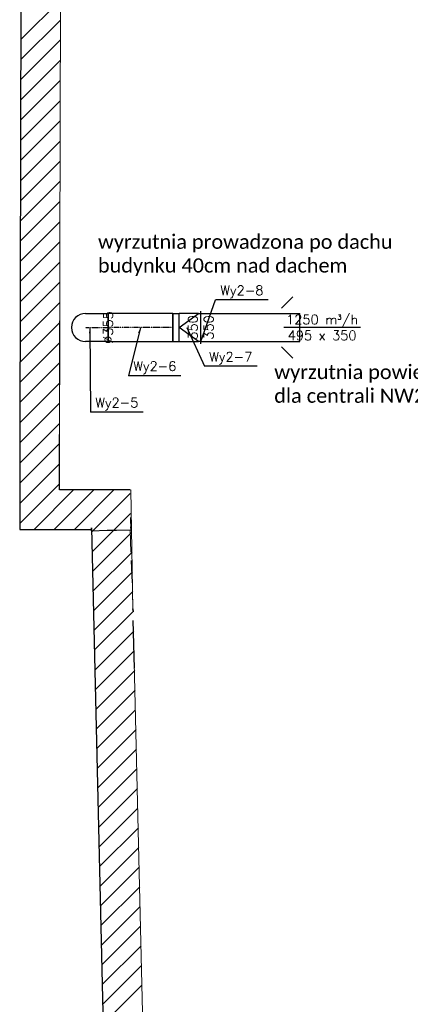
# Model space of a CAD drawing. Header units: millimetres. Extents: x -40063 to 512011, y 350190 to 687060.
# Tile 103 of 256: x 21874 to 26807, y 617771 to 630223. Entities that reach past the tile are written whole.
import ezdxf

# ---------------------------------------------------------------- set-up
doc = ezdxf.new("R2010")
doc.units = ezdxf.units.MM
doc.linetypes.add('DASHDOT', pattern=[1, 0.5, -0.25, 0, -0.25])
doc.linetypes.add('Krawędzie ukryte', pattern=[391.222223, 282.222223, -109])
doc.layers.get('0').update_dxf_attribs({"color": 8})
for name, color, linetype in [('2D - Ogólne', 8, 'Continuous'), ('Elementy Modelu - Strefy', 8, 'Continuous'), ('FLUID-Wy2', 7, 'Continuous'), ('FLUID-Wy2-120-ARRGR', 7, 'Continuous'), ('FLUID-Wy2-120-DIM', 7, 'Continuous'), ('FLUID-Wy2-120-NUM', 7, 'Continuous'), ('FLUID-Wy2-SYM', 7, 'Continuous'), ('IS_WM_OPIS', 7, 'Continuous'), ('Konstrukcja - Ściany zew', 8, 'Continuous'), ('X_ref', 8, 'Continuous')]:
    doc.layers.add(name, color=color, linetype=linetype)
doc.styles.add('FDBES', font='simplex.shx')
doc.styles.get("Standard").update_dxf_attribs({"font": 'arial.ttf'})
doc.dimstyles.new('FDBES', dxfattribs={"dimscale": 50, "dimtxt": 4, "dimasz": 2.5, "dimexe": 0.8, "dimexo": 2, "dimgap": 1, "dimtad": 1, "dimdsep": 46, "dimtxsty": 'FDBES', "dimcen": 2.5, "dimclrd": 4, "dimclre": 5, "dimadec": 0, "dimazin": 0, "dimtfac": 1, "dimtmove": 0, "dimatfit": 3, "dimfxl": 1, "dimarcsym": 0})

# ---------------------------------------------------------------- blocks, each defined once
blk = doc.blocks.new('*U14070')
at = {"color": 0, "linetype": 'ByBlock', "lineweight": -2}
for p, q in [((0, 53, 178), (0, -231, 178)), ((0, -231, -178), (0, 53, -178))]:
    blk.add_line(p, q, dxfattribs=at)
at = {"color": 243, "linetype": 'Continuous', "lineweight": -2}
for p, q in [((0, -231), (0, -231, 174)), ((0, -231, -174), (0, -231)), ((0, -231, 174), (0, -231, 178)), ((0, -231, -178), (0, -231, -174))]:
    blk.add_line(p, q, dxfattribs=at)
at = {"color": 243, "linetype": 'Continuous', "lineweight": -2, "extrusion": (-1, -1.46412e-13, 6.12323e-17)}
blk.add_ellipse((0, 53), major_axis=(0, 0, 178), ratio=1, start_param=0, end_param=1.570796, dxfattribs=at)
at = {"color": 243, "linetype": 'Continuous', "lineweight": -2, "extrusion": (-1, -1.46215e-13, 1.457e-26)}
blk.add_ellipse((0, 53), major_axis=(0, 178, 0), ratio=1, start_param=0, end_param=1.570796, dxfattribs=at)
at = {"layer": 'FLUID-Wy2-SYM', "color": 243, "linetype": 'DASHDOT', "lineweight": -3}
blk.add_line((0, 53), (0, -231), dxfattribs=at)
blk = doc.blocks.new('*U14067')
at = {"color": 243, "linetype": 'Continuous', "lineweight": -2}
for p, q in [((-408, 0, -174), (-408, 0, 174)), ((-408, 0, -178), (-408, 0, -174)), ((-408, 0, 174), (-408, 0, 178)), ((408, 0, 174), (408, 0, -174)), ((408, 0, 178), (408, 0, 174)), ((408, 0, -174), (408, 0, -178))]:
    blk.add_line(p, q, dxfattribs=at)
at = {"color": 0, "linetype": 'ByBlock', "lineweight": -2}
for p, q in [((408, 0, -178), (-408, 0, -178)), ((-408, 0, 178), (408, 0, 178))]:
    blk.add_line(p, q, dxfattribs=at)
at = {"layer": 'FLUID-Wy2-SYM', "color": 243, "linetype": 'DASHDOT', "lineweight": -3}
blk.add_line((-408, 0), (408, 0), dxfattribs=at)
blk = doc.blocks.new('*U14069')
at = {"color": 243, "linetype": 'Continuous', "lineweight": -2}
for p, q in [((-178, -205), (-178, 205)), ((177, 177), (177, 174)), ((177, 174), (177, 0)), ((177, 0), (177, -174)), ((177, -174), (177, -178))]:
    blk.add_line(p, q, dxfattribs=at)
at = {"color": 0, "linetype": 'ByBlock', "lineweight": -2}
for p, q in [((-148, 175), (-178, 175)), ((177, 177), (97, 177)), ((-178, -175), (-148, -175)), ((177, -178), (97, -178))]:
    blk.add_line(p, q, dxfattribs=at)
at = {"color": 243, "linetype": 'Continuous', "lineweight": -3}
for p, q in [((97, 0), (-148, 175)), ((-148, 175), (97, 177)), ((97, 0), (97, 177)), ((-148, -175), (97, 0)), ((97, -178), (97, 0)), ((97, -178), (-148, -175))]:
    blk.add_line(p, q, dxfattribs=at)
blk = doc.blocks.new('*U14068')
at = {"color": 0, "linetype": 'ByBlock', "lineweight": -2}
for p, q in [((0, 350), (1250, 350)), ((1250, 0), (1250, 350)), ((0, 0), (1250, 0))]:
    blk.add_line(p, q, dxfattribs=at)
blk = doc.blocks.new('dgdfgdf')
at = {"layer": '2D - Ogólne', "linetype": 'Krawędzie ukryte', "lineweight": 13}
blk.add_line((-70624, 623773), (-70589, 622773), dxfattribs=at)
at = {"layer": 'Elementy Modelu - Strefy', "linetype": 'Continuous', "lineweight": 0}
for p, q in [((-71499, 634087), (-71516, 625602)), ((-71513, 626927), (-71518, 624277)), ((-70616, 624277), (-70589, 622773)), ((-70586, 622627), (-70441, 616527))]:
    blk.add_line(p, q, dxfattribs=at)
at = {"layer": 'Konstrukcja - Ściany zew', "linetype": 'Continuous'}
for p, q in [((-71994, 636562), (-72017, 624977)), ((-72007, 629973), (-71506, 630474)), ((-72007, 629718), (-71506, 630219)), ((-72008, 629462), (-71507, 629963)), ((-72008, 629207), (-71507, 629708)), ((-72009, 628952), (-71508, 629453)), ((-72010, 628697), (-71509, 629198)), ((-72010, 628442), (-71509, 628943)), ((-72011, 628187), (-71510, 628688)), ((-72011, 627932), (-71510, 628433)), ((-72012, 627677), (-71511, 628178)), ((-72012, 627422), (-71511, 627923)), ((-72013, 627167), (-71512, 627668)), ((-72013, 626912), (-71512, 627413)), ((-72014, 626657), (-71513, 627158)), ((-72014, 626402), (-71513, 626903)), ((-72015, 626147), (-71514, 626648)), ((-72015, 625891), (-71514, 626392)), ((-72016, 625636), (-71515, 626137)), ((-72016, 625381), (-71515, 625882)), ((-72017, 625126), (-71516, 625627)), ((-72017, 624871), (-71516, 625372)), ((-71902, 624732), (-71517, 625117)), ((-72017, 624977), (-72019, 623777)), ((-72018, 624616), (-71657, 624977)), ((-72017, 624871), (-71911, 624977)), ((-71518, 624277), (-71517, 624976)), ((-72018, 624361), (-71517, 624862)), ((-71648, 624732), (-71517, 624862)), ((-72019, 624106), (-71518, 624607)), ((-72019, 623851), (-71518, 624352)), ((-71838, 623777), (-71338, 624277)), ((-71584, 623777), (-71084, 624277)), ((-70625, 624277), (-71518, 624277)), ((-71329, 623777), (-70829, 624277)), ((-71090, 623762), (-70623, 624229)), ((-70830, 623768), (-70618, 623980)), ((-70613, 623773), (-70616, 623927)), ((-72019, 623777), (-71113, 623777)), ((-71112, 623761), (-71113, 623798)), ((-71113, 623798), (-70947, 616784)), ((-71113, 623777), (-71112, 623761)), ((-71112, 623761), (-70913, 623766)), ((-71112, 623761), (-70913, 623766)), ((-71107, 623745), (-71090, 623762)), ((-71101, 623496), (-70830, 623768)), ((-71095, 623248), (-70606, 623737)), ((-70913, 623766), (-70798, 623768)), ((-70798, 623768), (-70613, 623773)), ((-70613, 623773), (-70614, 623810)), ((-71090, 622999), (-70601, 623488)), ((-71084, 622750), (-70595, 623239)), ((-71078, 622501), (-70589, 622990)), ((-71089, 622761), (-71088, 622724)), ((-71073, 622252), (-70584, 622741)), ((-70589, 622773), (-70588, 622736)), ((-70588, 622747), (-70589, 622773)), ((-70571, 622023), (-70586, 622627)), ((-71067, 622003), (-70578, 622492)), ((-71061, 621754), (-70572, 622243)), ((-71055, 621505), (-70567, 621994)), ((-71050, 621257), (-70561, 621745)), ((-71044, 621008), (-70555, 621497)), ((-71038, 620759), (-70549, 621248)), ((-71033, 620510), (-70544, 620999)), ((-71027, 620261), (-70538, 620750)), ((-71021, 620012), (-70532, 620501)), ((-71016, 619763), (-70527, 620252)), ((-71010, 619514), (-70521, 620003)), ((-71004, 619266), (-70515, 619754)), ((-70999, 619017), (-70510, 619506)), ((-70993, 618768), (-70504, 619257)), ((-70987, 618519), (-70498, 619008)), ((-70982, 618270), (-70493, 618759)), ((-70976, 618021), (-70487, 618510)), ((-70970, 617772), (-70481, 618261)), ((-70965, 617523), (-70476, 618012))]:
    blk.add_line(p, q, dxfattribs=at)
blk = doc.blocks.new('*U14076')
at = {"color": 7, "insert": (483, 0), "char_height": 120, "attachment_point": 5, "style": 'FDBES'}
blk.add_mtext('1250 m{\\A2;\\H0.5x;3}/h\\P495 x 350', dxfattribs=at)
at = {"color": 7}
blk.add_leader([(966, 0), (0, 0)], dimstyle='FDBES', override={"dimscale": 20, "dimclrd": 7}, dxfattribs=at)
blk = doc.blocks.new('*U14077')
at = {"color": 7}
blk.add_leader([(141, 141), (0, 0)], dimstyle='FDBES', override={"dimscale": 20, "dimclrd": 7}, dxfattribs=at)
blk = doc.blocks.new('*U14078')
at = {"color": 7}
blk.add_leader([(141, -141), (0, 0)], dimstyle='FDBES', override={"dimscale": 20, "dimclrd": 7}, dxfattribs=at)
blk = doc.blocks.new('*U16521')
at = {"color": 7}
blk.add_line((674, -1070), (7, -1070), dxfattribs=at)
at = {"color": 7, "insert": (341, -1070), "char_height": 120, "attachment_point": 5, "style": 'FDBES'}
blk.add_mtext('Wy2-5\\P ', dxfattribs=at)
at = {"color": 7}
blk.add_leader([(0, 0), (7, -1070)], dimstyle='FDBES', override={"dimscale": 30, "dimclrd": 7, "dimclre": 7}, dxfattribs=at)
blk = doc.blocks.new('*U16522')
at = {"color": 7}
blk.add_line((513, -610), (-149, -610), dxfattribs=at)
at = {"color": 7, "insert": (182, -610), "char_height": 120, "attachment_point": 5, "style": 'FDBES'}
blk.add_mtext('Wy2-6\\P ', dxfattribs=at)
at = {"color": 7}
blk.add_leader([(0, 0), (-149, -610)], dimstyle='FDBES', override={"dimscale": 30, "dimclrd": 7, "dimclre": 7}, dxfattribs=at)
blk = doc.blocks.new('*U16523')
at = {"color": 7}
blk.add_line((890, -490), (223, -490), dxfattribs=at)
at = {"color": 7, "insert": (556, -490), "char_height": 120, "attachment_point": 5, "style": 'FDBES'}
blk.add_mtext('Wy2-7\\P ', dxfattribs=at)
at = {"color": 7}
blk.add_leader([(0, 0), (223, -490)], dimstyle='FDBES', override={"dimscale": 30, "dimclrd": 7, "dimclre": 7}, dxfattribs=at)
blk = doc.blocks.new('*U16524')
at = {"color": 7}
blk.add_line((853, 525), (185, 525), dxfattribs=at)
at = {"color": 7, "insert": (519, 525), "char_height": 120, "attachment_point": 5, "style": 'FDBES'}
blk.add_mtext('Wy2-8\\P ', dxfattribs=at)
at = {"color": 7}
blk.add_leader([(0, 0), (185, 525)], dimstyle='FDBES', override={"dimscale": 30, "dimclrd": 7, "dimclre": 7}, dxfattribs=at)

msp = doc.modelspace()

# ---------------------------------------------------------------- block references
at = {"layer": 'FLUID-Wy2', "color": 243, "linetype": 'Continuous', "extrusion": (-1.2326e-32, 1, 6.12323e-17), "rotation": 270}
msp.add_blockref('*U14070', (-22759.26618, 4240.25, 626330.46473), dxfattribs=at)
at = {"layer": 'FLUID-Wy2', "color": 243, "linetype": 'Continuous', "extrusion": (-1.22465e-16, 1, 1.83697e-16), "rotation": 360}
msp.add_blockref('*U14067', (-23398.01618, 4293.5, 626330.46473), dxfattribs=at)
at = {"layer": 'FLUID-Wy2', "color": 243, "linetype": 'Continuous', "extrusion": (-1.22465e-16, 0, -1), "rotation": 360}
msp.add_blockref('*U14069', (-23983.51618, 626330.46473, -4293.5), dxfattribs=at)
at = {"layer": 'FLUID-Wy2', "color": 243, "linetype": 'Continuous', "rotation": 360}
msp.add_blockref('*U14068', (24161.01618, 626155.46473, 4118.29951), dxfattribs=at)
at = {"layer": 'FLUID-Wy2-120-ARRGR', "rotation": 360}
for name, p in [('*U14077', (25181.72686, 626576.17541, 4293.29951)), ('*U14076', (25211.01618, 626330.46473, 4293.29951)), ('*U14078', (25181.72686, 626084.75406, 4293.29951))]:
    msp.add_blockref(name, p, dxfattribs=at)
at = {"layer": 'FLUID-Wy2-120-NUM', "linetype": 'ByBlock'}
for name, p in [('*U16524', (24161.01618, 626155.46473, 4118.29951)), ('*U16521', (22759.26618, 626330.46473, 4240.25)), ('*U16522', (23398.01618, 626330.46473, 4293.5)), ('*U16523', (23983.51618, 626330.46473, 4293.5))]:
    msp.add_blockref(name, p, dxfattribs=at)
at = {"layer": 'X_ref'}
msp.add_blockref('dgdfgdf', (93893.26491, 0), dxfattribs=at)

# ---------------------------------------------------------------- texts
at = {"layer": 'FLUID-Wy2-120-DIM', "color": 7, "char_height": 120, "attachment_point": 5, "style": 'FDBES'}
for s, insert, rotation in [('∅355\\P', (22989.99166, 626330.2021, 4240.25), 89.970437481), ('350\\P350', (24161.01618, 626330.46473, 4293.5), 90)]:
    msp.add_mtext(s, dxfattribs=dict(at, insert=insert, rotation=rotation))
at = {"layer": 'IS_WM_OPIS', "char_height": 179.9999966, "width": 5935.9201341, "attachment_point": 1, "rotation": 0.000000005}
for s, insert in [('\\fCalibri|b0|i0|c238;wyrzutnia prowadzona po dachu \\Pbudynku 40cm nad dachem', (22862.23631, 627505.48212)), ('\\fCalibri|b0|i0|c238;wyrzutnia powietrza 495x350mm\\Pdla centrali NW2', (25089.4109, 625858.12995))]:
    msp.add_mtext(s, dxfattribs=dict(at, insert=insert))

doc.saveas('drawing.dxf')
